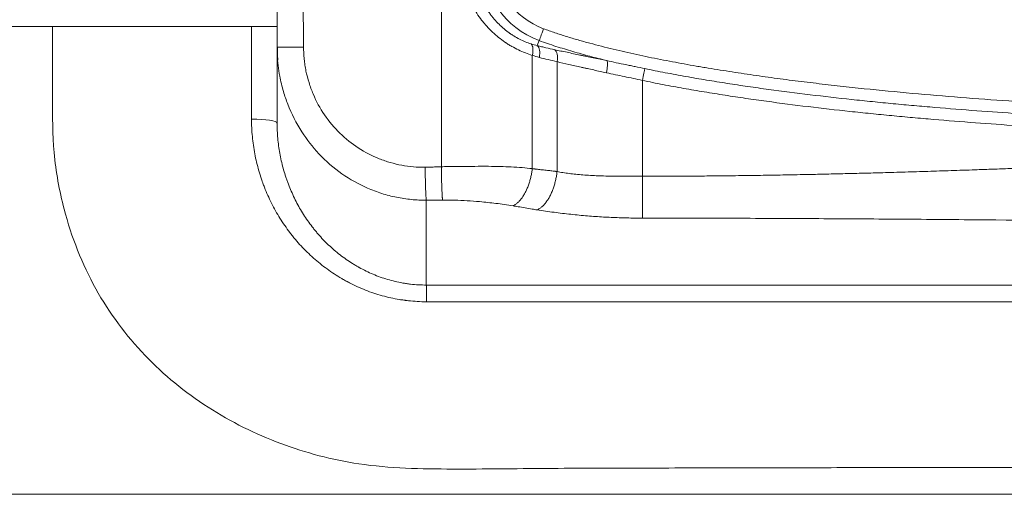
# Model space of a CAD drawing. Header units: millimetres. Extents: x -8 to 594, y 0 to 420.
# Tile 161 of 249: x 262.32 to 273.86, y 270.99 to 276.56. Entities that reach past the tile are written whole.
import ezdxf

# ---------------------------------------------------------------- set-up
doc = ezdxf.new("R2010")
doc.units = ezdxf.units.MM
doc.layers.add('1', color=7, linetype='Continuous', true_color=0xffffff)

msp = doc.modelspace()

# ---------------------------------------------------------------- linework, layer by layer
at = {"layer": '1', "color": 155, "linetype": 'Continuous', "lineweight": 13}
for p, q in [((267.26, 274.833), (267.26, 279.712)), ((268.407, 276.313), (268.385, 276.254)), ((268.326, 276.14), (268.326, 274.811)), ((268.617, 274.776), (268.617, 276.066)), ((269.617, 275.846), (269.617, 274.721)), ((267.084, 273.445), (281.858, 273.445)), ((281.858, 273.249), (267.084, 273.249))]:
    msp.add_line(p, q, dxfattribs=at)
at = {"layer": '1', "color": 155, "linetype": 'Continuous', "lineweight": 18}
for p, q in [((218.14, 276.479), (265.333, 276.479)), ((218.14, 276.479), (265.333, 276.479)), ((265.334, 276.234), (265.339, 276.234))]:
    msp.add_line(p, q, dxfattribs=at)
for centre, major_axis, ratio, start_param, end_param in [((268.759, 277.273), (0, 1.022), 1, 0.351287, 2.790305), ((265.334, 322.613), (0, -48.25), 0.000043, 6.003804, 6.080977)]:
    msp.add_ellipse(centre, major_axis=major_axis, ratio=ratio, start_param=start_param, end_param=end_param, dxfattribs=at)
at = {"layer": '1', "color": 155, "linetype": 'Continuous', "lineweight": 13}
for centre, major_axis, ratio, start_param, end_param in [((268.759, 277.273), (0, -0.874), 1, 3.49288, 5.931898), ((265.034, 277.273), (0, -12.075), 0.000043, 4.778169, 4.868705), ((268.458, 276.452), (0.052, 0.141), 0.00004, 3.31614, 4.712404), ((268.251, 276.14), (0.048, 0.142), 0.480043, 4.872339, 6.083902), ((268.334, 276.115), (0.037, 0.145), 0.487926, 4.837643, 6.082896), ((268.542, 276.066), (0.032, 0.147), 0.491286, 4.81907, 6.082451), ((268.711, 277.273), (1.202, 0), 0.99478, 4.386592, 4.45857), ((269.165, 275.935), (0.03, 0.147), 0.205755, 4.754703, 6.104784), ((269.617, 275.846), (-0.031, -0.147), 0.000042, 3.481438, 4.712398), ((265.034, 275.346), (-0.3, 0), 0.15568, 3.141549, 4.712345), ((267.084, 322.613), (0, 50), 0.000043, 2.870392, 2.95899), ((267.084, 273.149), (0, 0.3), 0.000043, 5.052084, 6.100583)]:
    msp.add_ellipse(centre, major_axis=major_axis, ratio=ratio, start_param=start_param, end_param=end_param, dxfattribs=at)
at = {"layer": '1', "color": 155, "linetype": 'Continuous', "lineweight": 18}
for points, degree, knots in [([(262.702, 276.478), (262.702, 276.402), (262.701, 276.122), (262.699, 275.627), (262.702, 274.983), (262.811, 274.382), (262.985, 273.851), (263.197, 273.398), (263.464, 272.985), (263.878, 272.495), (264.376, 272.086), (264.934, 271.769), (265.513, 271.518), (266.334, 271.299), (267.394, 271.28), (268.491, 271.295), (269.586, 271.297), (270.675, 271.3), (271.76, 271.302), (273.726, 271.304), (276.615, 271.299), (279.474, 271.282), (281.416, 271.269), (282.379, 271.257), (283.279, 271.387), (284.073, 271.628), (284.771, 271.981), (285.383, 272.46), (285.89, 273.096), (286.189, 273.799), (286.325, 274.496), (286.317, 275.148), (286.279, 275.948), (286.265, 276.891), (286.266, 277.842), (286.282, 278.663), (286.306, 279.352), (286.329, 279.975), (286.248, 280.519), (286.116, 280.977), (285.928, 281.392), (285.701, 281.761), (285.438, 282.078), (285.066, 282.43), (284.548, 282.784), (283.857, 283.092), (283.157, 283.275), (282.42, 283.38), (281.596, 283.388), (280.59, 283.377), (279.399, 283.373), (278.024, 283.368), (277.046, 283.365), (276.527, 283.365)], 3, [0, 0, 0, 0, 0.004905, 0.018193, 0.032326, 0.047329, 0.058814, 0.070171, 0.081405, 0.09251, 0.114291, 0.125002, 0.135562, 0.156132, 0.179964, 0.203669, 0.227229, 0.250687, 0.274078, 0.297404, 0.377832, 0.460888, 0.482217, 0.503438, 0.523055, 0.54099, 0.557668, 0.575103, 0.593533, 0.613151, 0.626977, 0.641354, 0.656307, 0.679518, 0.702525, 0.717688, 0.732709, 0.747603, 0.758702, 0.769512, 0.779844, 0.789698, 0.799074, 0.807968, 0.824594, 0.841174, 0.857917, 0.871681, 0.889406, 0.911106, 0.936772, 0.966402, 1, 1, 1, 1]), ([(265.334, 276.234), (265.334, 276.465), (265.334, 276.753), (265.334, 276.928), (265.334, 277.273)], 2, [0, 0, 0, 0.5, 0.5, 1, 1, 1]), ([(265.365, 275.897), (265.365, 275.897), (265.349, 275.978), (265.336, 276.091), (265.334, 276.204), (265.334, 276.234)], 3, [0, 0, 0, 0, 0.000348, 0.732805, 1, 1, 1, 1]), ([(265.334, 275.346), (265.334, 275.316), (265.335, 275.256), (265.339, 275.196), (265.347, 275.108), (265.355, 275.049), (265.376, 274.933), (265.389, 274.875), (265.412, 274.789), (265.421, 274.761), (265.434, 274.718), (265.439, 274.704), (265.446, 274.683), (265.449, 274.676), (265.454, 274.662), (265.466, 274.627), (265.491, 274.565), (265.515, 274.512), (265.552, 274.432), (265.58, 274.38), (265.624, 274.304), (265.655, 274.254), (265.688, 274.206), (265.723, 274.158), (265.741, 274.134), (265.761, 274.108), (265.764, 274.105), (265.768, 274.099), (265.771, 274.096), (265.778, 274.088), (265.792, 274.07), (265.806, 274.053), (265.835, 274.02), (265.875, 273.976), (265.938, 273.914), (266.003, 273.854), (266.049, 273.817), (266.096, 273.781), (266.12, 273.763), (266.169, 273.729), (266.193, 273.712), (266.232, 273.689), (266.251, 273.677), (266.271, 273.665), (266.281, 273.66), (266.284, 273.658), (266.29, 273.654), (266.32, 273.638), (266.377, 273.608), (266.459, 273.571), (266.543, 273.538), (266.601, 273.519), (266.658, 273.502), (266.688, 273.494), (266.747, 273.48), (266.777, 273.474), (266.822, 273.466), (266.837, 273.464), (266.86, 273.46), (266.868, 273.459), (266.883, 273.457), (266.922, 273.452), (266.991, 273.446), (267.053, 273.445), (267.084, 273.445)], 3, [0, 0, 0, 0, 0.03125, 0.0625, 0.0625, 0.125, 0.125, 0.1875, 0.1875, 0.21875, 0.21875, 0.234375, 0.234375, 0.242188, 0.242188, 0.25, 0.28125, 0.3125, 0.3125, 0.375, 0.375, 0.40625, 0.4375, 0.4375, 0.46875, 0.46875, 0.472656, 0.472656, 0.476563, 0.476563, 0.484375, 0.5, 0.5, 0.53125, 0.5625, 0.59375, 0.625, 0.625, 0.65625, 0.65625, 0.6875, 0.6875, 0.703125, 0.710938, 0.710938, 0.714844, 0.714844, 0.71875, 0.75, 0.78125, 0.8125, 0.84375, 0.84375, 0.875, 0.875, 0.90625, 0.90625, 0.921875, 0.921875, 0.929688, 0.929688, 0.9375, 0.96875, 1, 1, 1, 1]), ([(282.735, 270.993), (282.532, 270.993), (282.259, 270.993), (281.573, 270.993), (281.16, 270.993), (280.437, 270.993), (280.178, 270.993), (279.764, 270.993), (279.622, 270.993), (279.328, 270.993), (279.177, 270.993), (278.411, 270.993), (277.751, 270.993), (276.997, 270.993), (276.953, 270.993), (276.863, 270.993), (276.818, 270.993), (276.687, 270.993), (276.607, 270.993), (276.39, 270.993), (276.277, 270.993), (276.153, 270.993), (276.119, 270.993), (276.081, 270.993), (276.07, 270.993), (276.047, 270.993), (276.035, 270.993), (275.976, 270.993), (275.924, 270.993), (275.754, 270.993), (275.624, 270.993), (275.438, 270.993), (275.4, 270.993), (275.341, 270.993), (275.321, 270.993), (275.283, 270.993), (275.264, 270.993), (275.172, 270.993), (275.106, 270.993), (274.99, 270.993), (274.939, 270.993), (274.878, 270.993), (274.86, 270.993), (274.826, 270.993), (274.81, 270.993), (274.783, 270.993), (274.772, 270.993), (274.745, 270.993), (274.731, 270.993), (274.685, 270.993), (274.65, 270.993), (274.595, 270.993), (274.576, 270.993), (274.542, 270.993), (274.526, 270.993), (274.483, 270.993), (274.459, 270.993), (274.418, 270.992), (274.4, 270.992), (274.36, 270.992), (274.34, 270.992), (274.297, 270.992), (274.274, 270.992), (274.245, 270.992), (274.239, 270.992), (274.227, 270.992), (274.22, 270.992), (274.196, 270.992), (274.173, 270.992), (274.116, 270.992), (274.081, 270.992), (273.999, 270.992), (273.959, 270.992), (273.902, 270.992), (273.883, 270.992), (273.847, 270.992), (273.828, 270.992), (273.766, 270.992), (273.718, 270.992), (273.611, 270.992), (273.553, 270.992), (273.428, 270.992), (273.362, 270.992), (273.221, 270.992), (273.145, 270.992), (272.984, 270.992), (272.9, 270.992), (272.724, 270.992), (272.633, 270.992), (272.444, 270.992), (272.344, 270.992), (272.048, 270.992), (271.851, 270.992), (271.456, 270.992), (271.259, 270.992), (270.865, 270.992), (270.668, 270.992), (270.081, 270.992), (269.694, 270.992), (268.546, 270.992), (267.797, 270.992), (266.699, 270.992), (266.338, 270.992), (265.801, 270.992), (265.623, 270.992), (265.27, 270.992), (265.093, 270.992), (264.221, 270.992), (263.563, 270.992), (261.708, 270.992), (260.628, 270.992), (259.474, 270.992), (259.254, 270.992), (258.831, 270.992), (258.624, 270.992), (258.02, 270.992), (257.638, 270.992), (256.553, 270.992), (255.911, 270.992), (254.791, 270.992), (254.313, 270.992), (253.721, 270.992), (253.544, 270.992), (253.311, 270.992), (253.238, 270.992), (253.153, 270.992), (253.137, 270.992), (253.102, 270.992), (253.084, 270.992), (253.026, 270.992), (252.984, 270.992), (252.755, 270.992), (252.514, 270.992), (252.063, 270.991), (251.898, 270.991), (251.671, 270.991), (251.624, 270.991), (251.534, 270.991), (251.489, 270.991), (251.358, 270.991), (251.274, 270.991), (251.031, 270.991), (250.881, 270.991), (250.614, 270.991), (250.498, 270.991), (250.349, 270.991), (250.304, 270.991), (250.222, 270.991), (250.186, 270.991), (250.089, 270.991), (250.039, 270.991), (249.967, 270.991), (249.935, 270.991), (249.887, 270.991), (249.871, 270.991), (249.847, 270.991), (249.84, 270.991), (249.828, 270.991), (249.824, 270.991), (249.816, 270.991), (249.811, 270.991), (249.79, 270.991), (249.769, 270.991), (249.731, 270.991), (249.722, 270.991), (249.705, 270.991), (249.697, 270.991), (249.673, 270.991), (249.658, 270.991), (249.63, 270.991), (249.618, 270.991), (249.592, 270.991), (249.578, 270.991), (249.539, 270.991), (249.512, 270.991), (249.473, 270.991), (249.461, 270.991), (249.445, 270.991), (249.442, 270.991), (249.43, 270.991), (249.423, 270.991), (249.397, 270.991), (249.375, 270.991), (249.332, 270.991), (249.317, 270.991), (249.283, 270.991), (249.264, 270.991), (249.206, 270.991), (249.168, 270.991), (249.053, 270.991), (248.977, 270.991), (248.863, 270.991), (248.825, 270.991), (248.769, 270.991), (248.75, 270.991), (248.713, 270.991), (248.694, 270.991), (248.593, 270.991), (248.489, 270.991), (248.302, 270.991), (248.234, 270.991), (248.124, 270.991), (248.086, 270.991), (248.007, 270.991), (247.966, 270.991), (247.762, 270.991), (247.604, 270.991), (247.411, 270.991), (247.372, 270.991), (247.296, 270.991), (247.259, 270.991), (247.145, 270.991), (247.06, 270.991), (246.778, 270.991), (246.554, 270.991), (245.778, 270.991), (245.119, 270.991), (244.224, 270.991), (244.123, 270.991), (243.915, 270.991), (243.809, 270.991), (243.488, 270.991), (243.271, 270.991), (242.606, 270.991), (242.146, 270.991), (241.434, 270.991), (241.193, 270.991), (240.825, 270.991), (240.701, 270.991), (240.452, 270.991), (240.326, 270.991), (239.68, 270.991), (239.12, 270.991), (237.913, 270.991), (237.265, 270.991), (236.228, 270.991), (235.872, 270.991), (235.32, 270.991), (235.134, 270.991), (234.762, 270.991), (234.575, 270.991), (232.888, 270.991), (231.343, 270.991), (228.158, 270.991), (226.52, 270.991), (224.411, 270.991), (223.986, 270.991), (223.13, 270.991), (222.702, 270.991), (221.418, 270.991), (220.561, 270.991), (219.275, 270.991), (218.846, 270.991), (218.202, 270.991), (217.987, 270.991), (217.558, 270.991), (217.344, 270.991), (216.291, 270.991), (215.488, 270.991), (213.964, 270.991), (213.243, 270.991), (212.391, 270.991), (212.223, 270.991), (211.893, 270.991), (211.731, 270.991), (211.244, 270.991), (210.92, 270.991), (210.269, 270.991), (209.944, 270.991), (209.456, 270.991), (209.293, 270.991), (209.049, 270.991), (208.967, 270.991), (208.804, 270.991), (208.723, 270.991), (207.984, 270.991), (207.284, 270.991), (206.354, 270.991), (206.165, 270.991), (205.878, 270.99), (205.781, 270.99), (205.589, 270.99), (205.493, 270.99), (205.016, 270.99), (204.64, 270.99), (203.534, 270.99), (202.822, 270.99), (201.447, 270.99), (200.785, 270.99), (199.987, 270.99), (199.83, 270.99), (199.515, 270.99), (199.359, 270.99), (198.892, 270.99), (198.584, 270.99), (197.667, 270.99), (197.067, 270.99), (195.89, 270.99), (195.313, 270.99), (194.459, 270.99), (194.177, 270.99), (193.619, 270.99), (193.34, 270.99), (192.503, 270.99), (191.946, 270.99), (190.275, 270.99), (189.163, 270.989), (188.049, 270.989)], 3, [0, 0, 0, 0, 0.03125, 0.03125, 0.0625, 0.0625, 0.078125, 0.078125, 0.085938, 0.085938, 0.09375, 0.09375, 0.125, 0.125, 0.126953, 0.126953, 0.128906, 0.128906, 0.132812, 0.132812, 0.140625, 0.140625, 0.144531, 0.144531, 0.146484, 0.146484, 0.148438, 0.148438, 0.15625, 0.15625, 0.171875, 0.171875, 0.175781, 0.175781, 0.177734, 0.177734, 0.179688, 0.179688, 0.1875, 0.1875, 0.195312, 0.195312, 0.199219, 0.199219, 0.203125, 0.203125, 0.207031, 0.207031, 0.210938, 0.210938, 0.21875, 0.21875, 0.222656, 0.222656, 0.226562, 0.226562, 0.234375, 0.234375, 0.242188, 0.242188, 0.25, 0.25, 0.257812, 0.257812, 0.259766, 0.259766, 0.261719, 0.261719, 0.265625, 0.265625, 0.269531, 0.269531, 0.273438, 0.273438, 0.275391, 0.275391, 0.277344, 0.277344, 0.28125, 0.28125, 0.285156, 0.285156, 0.289062, 0.289062, 0.292969, 0.292969, 0.296875, 0.296875, 0.300781, 0.300781, 0.304688, 0.304688, 0.3125, 0.3125, 0.320312, 0.320312, 0.328125, 0.328125, 0.34375, 0.34375, 0.375, 0.375, 0.390625, 0.390625, 0.398438, 0.398438, 0.40625, 0.40625, 0.4375, 0.4375, 0.5, 0.5, 0.515625, 0.515625, 0.53125, 0.53125, 0.5625, 0.5625, 0.625, 0.625, 0.6875, 0.6875, 0.71875, 0.71875, 0.734375, 0.734375, 0.738281, 0.738281, 0.742188, 0.742188, 0.75, 0.75, 0.78125, 0.78125, 0.796875, 0.796875, 0.800781, 0.800781, 0.804688, 0.804688, 0.8125, 0.8125, 0.828125, 0.828125, 0.84375, 0.84375, 0.851562, 0.851562, 0.859375, 0.859375, 0.875, 0.875, 0.890625, 0.890625, 0.898438, 0.898438, 0.902344, 0.902344, 0.904297, 0.904297, 0.90625, 0.90625, 0.910156, 0.910156, 0.911133, 0.911133, 0.912109, 0.912109, 0.914062, 0.914062, 0.916016, 0.916016, 0.917969, 0.917969, 0.921875, 0.921875, 0.923828, 0.923828, 0.924316, 0.924316, 0.924805, 0.924805, 0.925781, 0.925781, 0.92627, 0.92627, 0.926758, 0.926758, 0.927734, 0.927734, 0.929688, 0.929688, 0.930664, 0.930664, 0.931152, 0.931152, 0.931641, 0.931641, 0.933594, 0.933594, 0.93457, 0.93457, 0.935059, 0.935059, 0.935547, 0.935547, 0.9375, 0.9375, 0.937988, 0.937988, 0.938477, 0.938477, 0.939453, 0.939453, 0.941406, 0.941406, 0.945312, 0.945312, 0.945801, 0.945801, 0.946289, 0.946289, 0.947266, 0.947266, 0.949219, 0.949219, 0.950195, 0.950195, 0.950684, 0.950684, 0.951172, 0.951172, 0.953125, 0.953125, 0.955078, 0.955078, 0.956055, 0.956055, 0.956543, 0.956543, 0.957031, 0.957031, 0.960938, 0.960938, 0.964844, 0.964844, 0.96582, 0.96582, 0.966797, 0.966797, 0.96875, 0.96875, 0.969727, 0.969727, 0.970215, 0.970215, 0.970703, 0.970703, 0.972656, 0.972656, 0.974609, 0.974609, 0.975098, 0.975098, 0.975586, 0.975586, 0.976562, 0.976562, 0.977539, 0.977539, 0.978027, 0.978027, 0.978271, 0.978271, 0.978516, 0.978516, 0.980469, 0.980469, 0.980957, 0.980957, 0.981201, 0.981201, 0.981445, 0.981445, 0.982422, 0.982422, 0.984375, 0.984375, 0.986328, 0.986328, 0.986816, 0.986816, 0.987305, 0.987305, 0.988281, 0.988281, 0.990234, 0.990234, 0.992188, 0.992188, 0.993164, 0.993164, 0.994141, 0.994141, 0.996094, 0.996094, 1, 1, 1, 1])]:
    msp.add_open_spline(points, degree=degree, knots=knots, dxfattribs=at)
at = {"layer": '1', "color": 155, "linetype": 'Continuous', "lineweight": 13}
for points, degree, knots in [([(268.326, 276.14), (268.299, 276.148), (268.272, 276.158), (268.218, 276.179), (268.191, 276.191), (268.137, 276.216), (268.111, 276.23), (268.071, 276.253), (268.058, 276.261), (268.038, 276.273), (268.032, 276.278), (268.022, 276.284), (268.019, 276.286), (268.012, 276.291), (267.983, 276.31), (267.955, 276.331), (267.906, 276.37), (267.883, 276.391), (267.837, 276.434), (267.814, 276.457), (267.788, 276.487), (267.78, 276.496), (267.772, 276.505), (267.767, 276.511), (267.764, 276.514), (267.751, 276.529), (267.741, 276.542), (267.712, 276.58), (267.693, 276.606), (267.658, 276.66), (267.642, 276.688), (267.611, 276.745), (267.597, 276.774), (267.583, 276.807), (267.581, 276.811), (267.578, 276.818), (267.576, 276.822), (267.572, 276.833), (267.563, 276.856), (267.554, 276.879), (267.539, 276.925), (267.53, 276.956), (267.514, 277.018), (267.507, 277.049), (267.497, 277.113), (267.493, 277.145), (267.49, 277.185), (267.489, 277.194), (267.488, 277.21), (267.488, 277.218), (267.487, 277.242), (267.486, 277.258), (267.486, 277.307), (267.488, 277.339), (267.493, 277.403), (267.497, 277.435), (267.508, 277.498), (267.514, 277.53), (267.526, 277.577), (267.531, 277.592), (267.536, 277.612), (267.538, 277.616), (267.54, 277.623), (267.544, 277.635), (267.548, 277.647), (267.561, 277.685), (267.572, 277.715), (267.598, 277.774), (267.612, 277.802), (267.642, 277.859), (267.659, 277.886), (267.694, 277.94), (267.712, 277.966), (267.734, 277.995), (267.737, 277.998), (267.742, 278.005), (267.749, 278.014), (267.767, 278.036), (267.783, 278.054), (267.815, 278.089), (267.837, 278.112), (267.883, 278.155), (267.906, 278.175), (267.955, 278.214), (267.98, 278.233), (268.012, 278.255), (268.022, 278.261), (268.031, 278.268), (268.038, 278.272), (268.041, 278.274), (268.058, 278.284), (268.071, 278.292), (268.11, 278.315), (268.137, 278.329), (268.191, 278.355), (268.218, 278.367), (268.272, 278.388), (268.299, 278.397), (268.326, 278.406)], 3, [0, 0, 0, 0, 0.03125, 0.03125, 0.0625, 0.0625, 0.09375, 0.09375, 0.109375, 0.109375, 0.117188, 0.117188, 0.121094, 0.121094, 0.125, 0.15625, 0.15625, 0.1875, 0.1875, 0.21875, 0.21875, 0.226563, 0.230469, 0.230469, 0.234375, 0.234375, 0.25, 0.25, 0.28125, 0.28125, 0.3125, 0.3125, 0.34375, 0.34375, 0.347656, 0.347656, 0.351563, 0.351563, 0.359375, 0.375, 0.375, 0.40625, 0.40625, 0.4375, 0.4375, 0.46875, 0.46875, 0.476563, 0.476563, 0.484375, 0.484375, 0.5, 0.5, 0.53125, 0.53125, 0.5625, 0.5625, 0.59375, 0.59375, 0.609375, 0.609375, 0.613281, 0.613281, 0.617188, 0.625, 0.625, 0.65625, 0.65625, 0.6875, 0.6875, 0.71875, 0.71875, 0.75, 0.75, 0.753906, 0.753906, 0.757813, 0.765625, 0.78125, 0.78125, 0.8125, 0.8125, 0.84375, 0.84375, 0.875, 0.875, 0.882813, 0.886719, 0.886719, 0.890625, 0.890625, 0.90625, 0.90625, 0.9375, 0.9375, 0.96875, 0.96875, 1, 1, 1, 1]), ([(268.312, 278.271), (268.289, 278.264), (268.266, 278.255), (268.221, 278.237), (268.198, 278.226), (268.153, 278.203), (268.131, 278.191), (268.098, 278.17), (268.087, 278.163), (268.073, 278.154), (268.07, 278.152), (268.065, 278.148), (268.057, 278.142), (268.048, 278.136), (268.022, 278.117), (268.001, 278.1), (267.961, 278.065), (267.941, 278.046), (267.903, 278.008), (267.885, 277.987), (267.859, 277.956), (267.851, 277.945), (267.838, 277.928), (267.834, 277.923), (267.828, 277.914), (267.826, 277.911), (267.822, 277.906), (267.803, 277.88), (267.787, 277.854), (267.759, 277.806), (267.745, 277.782), (267.721, 277.733), (267.71, 277.707), (267.69, 277.656), (267.68, 277.63), (267.67, 277.596), (267.668, 277.589), (267.665, 277.579), (267.664, 277.576), (267.662, 277.569), (267.658, 277.552), (267.653, 277.535), (267.644, 277.495), (267.639, 277.467), (267.631, 277.413), (267.624, 277.357), (267.622, 277.302), (267.622, 277.26), (267.622, 277.246), (267.623, 277.225), (267.623, 277.218), (267.624, 277.204), (267.625, 277.197), (267.627, 277.162), (267.63, 277.134), (267.639, 277.08), (267.644, 277.052), (267.656, 276.998), (267.663, 276.971), (267.676, 276.931), (267.68, 276.918), (267.687, 276.898), (267.69, 276.889), (267.694, 276.879), (267.697, 276.872), (267.698, 276.869), (267.71, 276.84), (267.721, 276.814), (267.745, 276.764), (267.758, 276.74), (267.786, 276.692), (267.801, 276.669), (267.825, 276.635), (267.833, 276.624), (267.846, 276.607), (267.85, 276.601), (267.859, 276.591), (267.863, 276.585), (267.885, 276.559), (267.903, 276.538), (267.941, 276.499), (267.961, 276.481), (268.001, 276.445), (268.022, 276.429), (268.049, 276.409), (268.054, 276.405), (268.062, 276.399), (268.065, 276.397), (268.071, 276.393), (268.084, 276.384), (268.098, 276.375), (268.131, 276.355), (268.154, 276.342), (268.198, 276.319), (268.221, 276.309), (268.266, 276.29), (268.289, 276.282), (268.312, 276.275)], 3, [0, 0, 0, 0, 0.03125, 0.03125, 0.0625, 0.0625, 0.09375, 0.09375, 0.109375, 0.109375, 0.113281, 0.113281, 0.117188, 0.125, 0.125, 0.15625, 0.15625, 0.1875, 0.1875, 0.21875, 0.21875, 0.234375, 0.234375, 0.242188, 0.242188, 0.246094, 0.246094, 0.25, 0.28125, 0.28125, 0.3125, 0.3125, 0.34375, 0.34375, 0.375, 0.375, 0.382813, 0.382813, 0.386719, 0.386719, 0.390625, 0.40625, 0.40625, 0.4375, 0.4375, 0.46875, 0.5, 0.5, 0.515625, 0.515625, 0.523438, 0.523438, 0.53125, 0.53125, 0.5625, 0.5625, 0.59375, 0.59375, 0.625, 0.625, 0.640625, 0.640625, 0.648438, 0.652344, 0.652344, 0.65625, 0.65625, 0.6875, 0.6875, 0.71875, 0.71875, 0.75, 0.75, 0.765625, 0.765625, 0.773438, 0.773438, 0.78125, 0.78125, 0.8125, 0.8125, 0.84375, 0.84375, 0.875, 0.875, 0.882813, 0.882813, 0.886719, 0.886719, 0.890625, 0.90625, 0.90625, 0.9375, 0.9375, 0.96875, 0.96875, 1, 1, 1, 1]), ([(265.62, 277.273), (265.623, 277.172), (265.629, 276.999), (265.637, 276.734), (265.643, 276.489), (265.644, 276.316), (265.644, 276.234)], 3, [0, 0, 0, 0, 0.291072, 0.500098, 0.763878, 1, 1, 1, 1]), ([(268.458, 276.452), (268.502, 276.436), (268.547, 276.42), (268.637, 276.39), (268.682, 276.375), (268.773, 276.347), (268.818, 276.334), (268.909, 276.307), (268.955, 276.295), (269.046, 276.27), (269.092, 276.258), (269.183, 276.235), (269.229, 276.223), (269.367, 276.19), (269.459, 276.169), (269.644, 276.129), (269.737, 276.11), (269.922, 276.073), (270.015, 276.056), (270.155, 276.03), (270.202, 276.022), (270.272, 276.01), (270.295, 276.006), (270.342, 275.998), (270.365, 275.994), (270.482, 275.975), (270.575, 275.96), (270.763, 275.931), (270.856, 275.917), (271.044, 275.89), (271.137, 275.877), (271.325, 275.852), (271.419, 275.84), (271.607, 275.817), (271.701, 275.806), (271.983, 275.774), (272.171, 275.753), (272.547, 275.716), (272.735, 275.698), (273.112, 275.665), (273.301, 275.65), (273.678, 275.621), (273.867, 275.608), (274.103, 275.592), (274.151, 275.589), (274.245, 275.583), (274.292, 275.58), (274.434, 275.572), (274.529, 275.566), (274.812, 275.55), (275.001, 275.54), (275.379, 275.522), (275.569, 275.514), (275.947, 275.5), (276.136, 275.493), (276.515, 275.481), (276.704, 275.476), (277.082, 275.467), (277.272, 275.463), (277.461, 275.46)], 3, [0, 0, 0, 0, 0.015625, 0.015625, 0.03125, 0.03125, 0.046875, 0.046875, 0.0625, 0.0625, 0.078125, 0.078125, 0.09375, 0.09375, 0.125, 0.125, 0.15625, 0.15625, 0.1875, 0.1875, 0.203125, 0.203125, 0.210937, 0.210937, 0.21875, 0.21875, 0.25, 0.25, 0.28125, 0.28125, 0.3125, 0.3125, 0.34375, 0.34375, 0.375, 0.375, 0.4375, 0.4375, 0.5, 0.5, 0.5625, 0.5625, 0.625, 0.625, 0.640625, 0.640625, 0.65625, 0.65625, 0.6875, 0.6875, 0.75, 0.75, 0.8125, 0.8125, 0.875, 0.875, 0.9375, 0.9375, 1, 1, 1, 1]), ([(269.2, 276.078), (269.133, 276.095), (269.067, 276.112), (268.934, 276.147), (268.867, 276.166), (268.768, 276.195), (268.735, 276.204), (268.669, 276.225), (268.636, 276.235), (268.57, 276.256), (268.537, 276.267), (268.472, 276.29), (268.439, 276.301), (268.407, 276.313)], 3, [0, 0, 0, 0, 0.25, 0.25, 0.5, 0.5, 0.625, 0.625, 0.75, 0.75, 0.875, 0.875, 1, 1, 1, 1]), ([(265.644, 276.234), (265.645, 276.211), (265.645, 276.164), (265.651, 276.095), (265.66, 276.025), (265.676, 275.933), (265.706, 275.819), (265.77, 275.643), (265.883, 275.436), (266.063, 275.221), (266.281, 275.046), (266.487, 274.939), (266.661, 274.88), (266.795, 274.848), (266.932, 274.829), (267.024, 274.827), (267.07, 274.826)], 3, [0, 0, 0, 0, 0.031352, 0.06271, 0.094155, 0.125768, 0.189094, 0.252502, 0.377968, 0.503803, 0.628133, 0.752491, 0.814158, 0.875964, 0.937842, 1, 1, 1, 1]), ([(268.385, 276.254), (268.402, 276.25), (268.419, 276.245), (268.452, 276.237), (268.469, 276.233), (268.52, 276.221), (268.553, 276.214), (268.587, 276.206)], 3, [0, 0, 0, 0, 0.25, 0.25, 0.5, 0.5, 1, 1, 1, 1]), ([(268.587, 276.206), (268.635, 276.196), (268.684, 276.186), (268.783, 276.165), (268.834, 276.154), (268.898, 276.141), (268.911, 276.138), (268.93, 276.134), (268.937, 276.133), (268.95, 276.13), (268.982, 276.123), (269.015, 276.116), (269.094, 276.1), (269.147, 276.089), (269.2, 276.078)], 3, [0, 0, 0, 0, 0.25, 0.25, 0.5, 0.5, 0.5625, 0.5625, 0.59375, 0.59375, 0.625, 0.75, 0.75, 1, 1, 1, 1]), ([(268.617, 276.066), (268.582, 276.074), (268.547, 276.081), (268.478, 276.098), (268.444, 276.106), (268.409, 276.115)], 3, [0, 0, 0, 0, 0.5, 0.5, 1, 1, 1, 1]), ([(269.197, 275.935), (269.146, 275.946), (269.096, 275.957), (269.022, 275.974), (268.997, 275.979), (268.966, 275.986), (268.96, 275.987), (268.948, 275.99), (268.942, 275.992), (268.923, 275.996), (268.911, 275.998), (268.85, 276.012), (268.802, 276.023), (268.708, 276.045), (268.662, 276.055), (268.617, 276.066)], 3, [0, 0, 0, 0, 0.25, 0.25, 0.375, 0.375, 0.40625, 0.40625, 0.4375, 0.4375, 0.5, 0.5, 0.75, 0.75, 1, 1, 1, 1]), ([(269.2, 276.078), (269.237, 276.07), (269.274, 276.062), (269.348, 276.046), (269.385, 276.038), (269.441, 276.027), (269.459, 276.023), (269.497, 276.015), (269.515, 276.011), (269.571, 276), (269.608, 275.992), (269.645, 275.984)], 3, [0, 0, 0, 0, 0.25, 0.25, 0.5, 0.5, 0.625, 0.625, 0.75, 0.75, 1, 1, 1, 1]), ([(269.617, 275.846), (269.581, 275.854), (269.546, 275.862), (269.476, 275.877), (269.441, 275.884), (269.371, 275.898), (269.336, 275.905), (269.266, 275.92), (269.231, 275.927), (269.197, 275.935)], 3, [0, 0, 0, 0, 0.25, 0.25, 0.5, 0.5, 0.75, 0.75, 1, 1, 1, 1]), ([(269.645, 275.984), (269.725, 275.968), (269.806, 275.952), (269.926, 275.929), (269.966, 275.921), (270.047, 275.906), (270.087, 275.899), (270.208, 275.877), (270.289, 275.863), (270.45, 275.837), (270.531, 275.824), (270.692, 275.799), (270.773, 275.786), (270.935, 275.763), (271.016, 275.751), (271.259, 275.718), (271.421, 275.697), (271.746, 275.658), (271.908, 275.64), (272.152, 275.613), (272.233, 275.605), (272.396, 275.588), (272.478, 275.581), (272.64, 275.565), (272.722, 275.557), (272.885, 275.543), (272.966, 275.536), (273.211, 275.515), (273.374, 275.502), (273.7, 275.478), (273.863, 275.466), (274.19, 275.445), (274.353, 275.435), (274.68, 275.416), (274.843, 275.407), (275.088, 275.395), (275.17, 275.391), (275.333, 275.383), (275.415, 275.38), (275.66, 275.369), (275.823, 275.363), (276.15, 275.351), (276.314, 275.346), (276.804, 275.332), (277.131, 275.324), (277.459, 275.319)], 3, [0, 0, 0, 0, 0.03125, 0.03125, 0.046875, 0.046875, 0.0625, 0.0625, 0.09375, 0.09375, 0.125, 0.125, 0.15625, 0.15625, 0.1875, 0.1875, 0.25, 0.25, 0.3125, 0.3125, 0.34375, 0.34375, 0.375, 0.375, 0.40625, 0.40625, 0.4375, 0.4375, 0.5, 0.5, 0.5625, 0.5625, 0.625, 0.625, 0.6875, 0.6875, 0.71875, 0.71875, 0.75, 0.75, 0.8125, 0.8125, 0.875, 0.875, 1, 1, 1, 1]), ([(267.083, 274.441), (267.054, 274.441), (266.996, 274.441), (266.909, 274.448), (266.821, 274.459), (266.734, 274.474), (266.647, 274.494), (266.561, 274.519), (266.476, 274.548), (266.315, 274.614), (266.084, 274.744), (265.823, 274.97), (265.608, 275.247), (265.479, 275.5), (265.403, 275.724), (265.376, 275.835), (265.365, 275.897)], 3, [0, 0, 0, 0, 0.035721, 0.071593, 0.107623, 0.143819, 0.180186, 0.216732, 0.253462, 0.290384, 0.430736, 0.576838, 0.710424, 0.859484, 0.923838, 1, 1, 1, 1]), ([(277.456, 275.177), (277.128, 275.183), (276.8, 275.19), (276.308, 275.205), (276.144, 275.21), (275.816, 275.222), (275.652, 275.228), (275.406, 275.238), (275.324, 275.242), (275.16, 275.25), (275.078, 275.254), (274.832, 275.266), (274.668, 275.275), (274.34, 275.294), (274.176, 275.304), (273.849, 275.325), (273.685, 275.337), (273.358, 275.361), (273.194, 275.374), (272.949, 275.395), (272.867, 275.402), (272.704, 275.417), (272.622, 275.425), (272.458, 275.44), (272.377, 275.448), (272.213, 275.465), (272.132, 275.473), (271.887, 275.5), (271.724, 275.518), (271.398, 275.558), (271.236, 275.579), (270.992, 275.612), (270.91, 275.623), (270.748, 275.647), (270.667, 275.659), (270.505, 275.685), (270.424, 275.698), (270.262, 275.725), (270.181, 275.738), (270.06, 275.76), (270.019, 275.767), (269.939, 275.782), (269.898, 275.79), (269.777, 275.813), (269.697, 275.829), (269.617, 275.846)], 3, [0, 0, 0, 0, 0.125, 0.125, 0.1875, 0.1875, 0.25, 0.25, 0.28125, 0.28125, 0.3125, 0.3125, 0.375, 0.375, 0.4375, 0.4375, 0.5, 0.5, 0.5625, 0.5625, 0.59375, 0.59375, 0.625, 0.625, 0.65625, 0.65625, 0.6875, 0.6875, 0.75, 0.75, 0.8125, 0.8125, 0.84375, 0.84375, 0.875, 0.875, 0.90625, 0.90625, 0.9375, 0.9375, 0.953125, 0.953125, 0.96875, 0.96875, 1, 1, 1, 1]), ([(267.084, 273.249), (267.048, 273.249), (266.978, 273.251), (266.908, 273.257), (266.865, 273.262), (266.851, 273.263), (266.838, 273.265), (266.83, 273.266), (266.825, 273.267), (266.804, 273.27), (266.786, 273.272), (266.734, 273.281), (266.7, 273.288), (266.633, 273.302), (266.566, 273.319), (266.467, 273.349), (266.37, 273.384), (266.275, 273.425), (266.213, 273.455), (266.175, 273.475), (266.163, 273.481), (266.152, 273.487), (266.144, 273.491), (266.14, 273.493), (266.121, 273.504), (266.106, 273.512), (266.061, 273.538), (266.032, 273.557), (265.975, 273.594), (265.919, 273.633), (265.838, 273.695), (265.76, 273.761), (265.686, 273.83), (265.615, 273.903), (265.57, 273.954), (265.545, 273.984), (265.542, 273.987), (265.537, 273.994), (265.529, 274.004), (265.51, 274.027), (265.494, 274.047), (265.463, 274.088), (265.423, 274.143), (265.367, 274.228), (265.315, 274.315), (265.268, 274.405), (265.224, 274.497), (265.198, 274.56), (265.179, 274.607), (265.173, 274.623), (265.166, 274.644), (265.164, 274.648), (265.161, 274.656), (265.157, 274.668), (265.142, 274.712), (265.119, 274.786), (265.093, 274.885), (265.071, 274.984), (265.055, 275.085), (265.043, 275.187), (265.038, 275.255), (265.035, 275.324), (265.034, 275.358), (265.034, 275.393)], 3, [0, 0, 0, 0, 0.03125, 0.0625, 0.0625, 0.070312, 0.074219, 0.074219, 0.078125, 0.078125, 0.09375, 0.09375, 0.125, 0.125, 0.15625, 0.1875, 0.21875, 0.25, 0.28125, 0.28125, 0.289062, 0.292969, 0.292969, 0.296875, 0.296875, 0.3125, 0.3125, 0.34375, 0.34375, 0.375, 0.40625, 0.4375, 0.46875, 0.5, 0.53125, 0.53125, 0.535156, 0.535156, 0.539062, 0.546875, 0.5625, 0.5625, 0.59375, 0.625, 0.65625, 0.6875, 0.71875, 0.75, 0.75, 0.765625, 0.765625, 0.769531, 0.769531, 0.773438, 0.78125, 0.8125, 0.84375, 0.875, 0.90625, 0.9375, 0.96875, 0.96875, 1, 1, 1, 1]), ([(269.617, 274.721), (270.543, 274.721), (271.567, 274.742), (272.473, 274.761), (273.517, 274.797), (274.372, 274.827), (275.467, 274.874), (275.887, 274.892), (276.442, 274.917), (276.642, 274.926), (276.93, 274.94), (276.982, 274.942), (277.052, 274.945), (277.109, 274.948), (277.113, 274.948), (277.14, 274.949), (277.173, 274.954), (277.197, 274.957), (277.234, 274.962), (277.283, 274.97), (277.295, 274.972), (277.368, 274.982), (277.417, 274.982)], 2, [0, 0, 0, 0.25, 0.25, 0.5, 0.5, 0.75, 0.75, 0.875, 0.875, 0.9375, 0.9375, 0.953125, 0.953125, 0.960938, 0.960938, 0.96875, 0.96875, 0.976562, 0.976562, 0.984375, 0.984375, 1, 1, 1]), ([(267.07, 274.826), (267.083, 274.826), (267.115, 274.827), (267.165, 274.83), (267.215, 274.832), (267.247, 274.833), (267.26, 274.833)], 3, [0, 0, 0, 0, 0.208075, 0.499998, 0.791534, 1, 1, 1, 1]), ([(267.26, 274.833), (267.285, 274.834), (267.378, 274.835), (267.521, 274.836), (267.682, 274.838), (267.82, 274.838), (267.95, 274.836), (268.082, 274.831), (268.207, 274.824), (268.287, 274.815), (268.326, 274.811)], 3, [0, 0, 0, 0, 0.065455, 0.250038, 0.387153, 0.501186, 0.632506, 0.75095, 0.879145, 1, 1, 1, 1]), ([(268.617, 274.776), (268.639, 274.772), (268.686, 274.764), (268.76, 274.753), (268.838, 274.744), (268.921, 274.737), (269.009, 274.731), (269.108, 274.726), (269.224, 274.723), (269.342, 274.722), (269.474, 274.721), (269.561, 274.721), (269.617, 274.721)], 3, [0, 0, 0, 0, 0.075787, 0.154709, 0.236809, 0.322128, 0.410698, 0.502552, 0.619173, 0.750895, 0.842572, 1, 1, 1, 1]), ([(267.274, 274.441), (267.261, 274.441), (267.229, 274.441), (267.179, 274.441), (267.128, 274.441), (267.097, 274.441), (267.083, 274.441)], 3, [0, 0, 0, 0, 0.207535, 0.499995, 0.791016, 1, 1, 1, 1]), ([(268.1, 274.375), (268.067, 274.38), (268.001, 274.39), (267.902, 274.403), (267.805, 274.414), (267.693, 274.425), (267.564, 274.435), (267.418, 274.441), (267.321, 274.441), (267.274, 274.441)], 3, [0, 0, 0, 0, 0.133136, 0.259766, 0.380255, 0.495029, 0.66967, 0.837219, 1, 1, 1, 1]), ([(268.384, 274.327), (268.364, 274.33), (268.316, 274.337), (268.242, 274.35), (268.168, 274.363), (268.12, 274.371), (268.1, 274.375)], 3, [0, 0, 0, 0, 0.208427, 0.500091, 0.791985, 1, 1, 1, 1]), ([(269.617, 274.23), (269.586, 274.23), (269.526, 274.23), (269.435, 274.232), (269.343, 274.235), (269.252, 274.238), (269.159, 274.243), (269.067, 274.249), (268.939, 274.259), (268.775, 274.274), (268.577, 274.298), (268.449, 274.317), (268.384, 274.327)], 3, [0, 0, 0, 0, 0.069358, 0.139176, 0.209603, 0.280785, 0.352865, 0.425978, 0.500255, 0.660463, 0.82671, 1, 1, 1, 1]), ([(277.417, 274.164), (277.405, 274.164), (277.38, 274.164), (277.339, 274.165), (277.29, 274.167), (277.235, 274.169), (277.174, 274.171), (277.113, 274.173), (277.031, 274.173), (276.808, 274.176), (276.28, 274.182), (275.142, 274.195), (273.831, 274.208), (272.531, 274.219), (271.547, 274.225), (270.584, 274.229), (269.934, 274.23), (269.617, 274.23)], 3, [0, 0, 0, 0, 0.004556, 0.009779, 0.015682, 0.023582, 0.031471, 0.039313, 0.047128, 0.062757, 0.125271, 0.250295, 0.50029, 0.629607, 0.750187, 0.878171, 1, 1, 1, 1])]:
    msp.add_open_spline(points, degree=degree, knots=knots, dxfattribs=at)
for points, degree in [([(268.312, 276.275), (268.336, 276.267), (268.36, 276.26), (268.385, 276.254)], 3), ([(268.326, 274.811), (268.375, 274.803), (268.569, 274.784), (268.617, 274.776)], 2)]:
    msp.add_open_spline(points, degree=degree, dxfattribs=at)
at = {"layer": '1', "color": 155, "linetype": 'Continuous', "lineweight": 18}
msp.add_open_spline([(265.339, 276.234), (265.337, 276.159), (265.342, 276.084)], degree=2, dxfattribs=at)
at = {"layer": '1', "color": 155, "linetype": 'Continuous', "lineweight": 13}
for points, weights in [([(265.339, 276.234), (265.385, 276.234), (265.644, 276.234)], [0.93941642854, 0.757453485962, 1]), ([(267.083, 274.441), (267.073, 274.522), (267.07, 274.826)], [1, 0.796156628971, 1]), ([(267.26, 274.833), (267.263, 274.524), (267.274, 274.441)], [1, 0.796168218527, 1]), ([(268.1, 274.375), (268.284, 274.455), (268.326, 274.811)], [1, 0.78352902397, 1]), ([(268.384, 274.327), (268.574, 274.409), (268.617, 274.776)], [1, 0.782548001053, 1]), ([(269.617, 274.23), (269.617, 274.329), (269.617, 274.721)], [1, 0.791273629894, 1])]:
    msp.add_rational_spline(points, weights, degree=2, dxfattribs=at)

doc.saveas('drawing.dxf')
